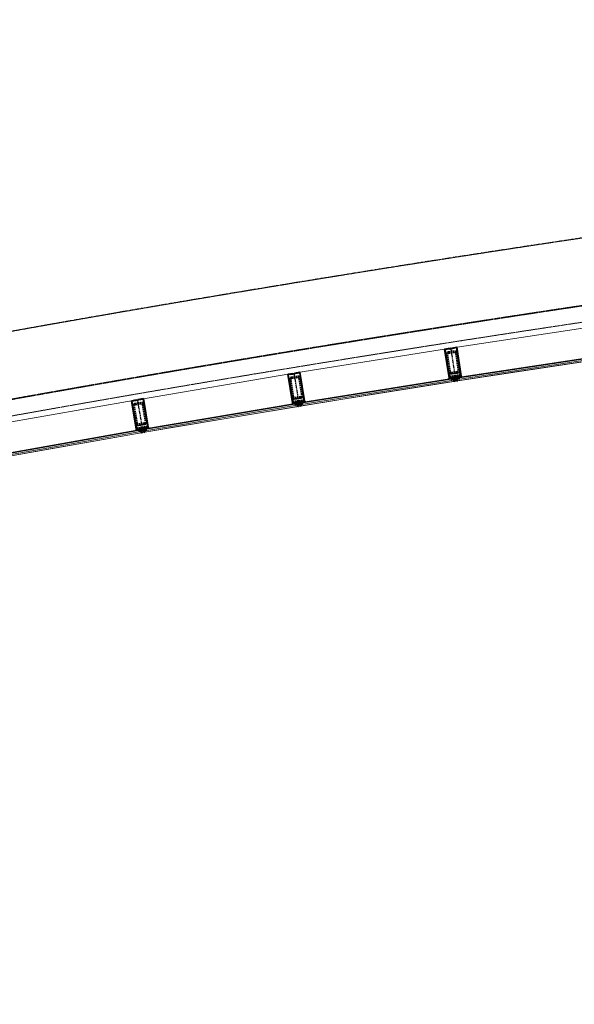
# Model space of a CAD drawing. Header units: millimetres. Extents: x 98667 to 994031, y -2704 to 533009.
# Tile 226 of 256: x 685894 to 690884, y 369300 to 378162. Entities that reach past the tile are written whole.
import ezdxf

# ---------------------------------------------------------------- set-up
doc = ezdxf.new("R2010")
doc.units = ezdxf.units.MM
for name, pattern in [('AP03000E0$0$CENTER', [50.8, 31.75, -6.35, 6.35, -6.35]), ('AP03000E0$0$HIDDEN', [9.525, 6.35, -3.175]), ('AP03000E0$0$HIDDENX2', [19.05, 12.7, -6.35]), ('sp00000g0$0$CENTER', [50.8, 31.75, -6.35, 6.35, -6.35])]:
    doc.linetypes.add(name, pattern=pattern)
for name, color, linetype, lineweight in [('AP03000E0$0$A-GLAZ-FULL-EXTR', 2, 'Continuous', 20), ('AP03000E0$0$A-GLAZ-MULL-EXTR', 3, 'Continuous', 35), ('AP03000E0$0$A-WALL-FNSH', 1, 'Continuous', 15)]:
    doc.layers.add(name, color=color, linetype=linetype, lineweight=lineweight)
doc.layers.add('AP03000E0$0$A-Slab Edge Guide', color=55, linetype='Continuous', lineweight=15, plot=False)
doc.layers.add('sp00000g0$0$S-GRID', color=1, linetype='sp00000g0$0$CENTER')

msp = doc.modelspace()

# ---------------------------------------------------------------- linework, layer by layer
at = {"color": 251, "linetype": 'AP03000E0$0$CENTER'}
for p, q in [((689771.9, 375205), (689818.2, 374908.6)), ((688361.4, 374978.8), (688410, 374682.8)), ((686952.7, 374741.5), (687003.7, 374445.9))]:
    msp.add_line(p, q, dxfattribs=at)
at = {"layer": 'AP03000E0$0$A-GLAZ-FULL-EXTR', "color": 251}
for p, q in [((689790.3, 375207.8), (691165.6, 375417.1)), ((689753.4, 375202.1), (688379.8, 374981.9)), ((691206.2, 375150.2), (689831, 374940.9)), ((689831.9, 374935), (691207.2, 375144.3)), ((691209, 375132.4), (689833.7, 374923.1)), ((689835.5, 374911.3), (691210.8, 375120.5)), ((686971.1, 374744.7), (688342.9, 374975.8)), ((688422.5, 374715.3), (689796.1, 374935.5)), ((689797.1, 374929.6), (688423.5, 374709.3)), ((688425.4, 374697.5), (689799, 374917.7)), ((689800.9, 374905.9), (688427.3, 374685.7)), ((689781.2, 374914.9), (689779.3, 374926.7)), ((689779.8, 374923.7), (689785.7, 374924.7)), ((689780.7, 374917.8), (689779.8, 374923.7)), ((689786.7, 374918.8), (689780.7, 374917.8)), ((689785.2, 374927.7), (689797.1, 374929.6)), ((689787.1, 374915.8), (689785.2, 374927.7)), ((689785.7, 374924.7), (689786.7, 374918.8)), ((689799, 374917.7), (689787.1, 374915.8)), ((689796.1, 374935.5), (689797.1, 374929.6)), ((689797.1, 374929.6), (689799, 374917.7)), ((689799, 374917.7), (689800.9, 374905.9)), ((689831, 374940.9), (689831.9, 374935)), ((689843.7, 374936.8), (689831.9, 374935)), ((689831.9, 374935), (689833.7, 374923.1)), ((689833.7, 374923.1), (689845.5, 374924.9)), ((689833.7, 374923.1), (689835.5, 374911.3)), ((689845.5, 374924.9), (689843.7, 374936.8)), ((689850.1, 374934.7), (689844.2, 374933.8)), ((689844.2, 374933.8), (689845.1, 374927.9)), ((689845.1, 374927.9), (689851, 374928.8)), ((689851.5, 374925.8), (689849.7, 374937.7)), ((689851, 374928.8), (689850.1, 374934.7)), ((686934.3, 374738.3), (685564.4, 374496.3)), ((688387.8, 374709.6), (687016, 374478.4)), ((687017, 374472.5), (688388.8, 374703.6)), ((688390.8, 374691.8), (687019, 374460.7)), ((687021, 374448.9), (688392.8, 374680)), ((688373, 374688.8), (688371, 374700.6)), ((688371.5, 374697.7), (688377.4, 374698.7)), ((688372.5, 374691.8), (688371.5, 374697.7)), ((688378.4, 374692.8), (688372.5, 374691.8)), ((688376.9, 374701.6), (688388.8, 374703.6)), ((688378.9, 374689.8), (688376.9, 374701.6)), ((688377.4, 374698.7), (688378.4, 374692.8)), ((688390.8, 374691.8), (688378.9, 374689.8)), ((688388.8, 374703.6), (688387.8, 374709.6)), ((688388.8, 374703.6), (688390.8, 374691.8)), ((688392.8, 374680), (688390.8, 374691.8)), ((688423.5, 374709.3), (688422.5, 374715.3)), ((688435.3, 374711.2), (688423.5, 374709.3)), ((688423.5, 374709.3), (688425.4, 374697.5)), ((688425.4, 374697.5), (688437.2, 374699.4)), ((688427.3, 374685.7), (688425.4, 374697.5)), ((688437.2, 374699.4), (688435.3, 374711.2)), ((688441.7, 374709.2), (688435.8, 374708.3)), ((688435.8, 374708.3), (688436.8, 374702.4)), ((688436.8, 374702.4), (688442.7, 374703.3)), ((688443.2, 374700.3), (688441.3, 374712.2)), ((688442.7, 374703.3), (688441.7, 374709.2)), ((685611.3, 374230.4), (686981.3, 374472.4)), ((686982.3, 374466.5), (685612.4, 374224.5)), ((685614.5, 374212.7), (686984.4, 374454.7)), ((686986.5, 374442.9), (685616.6, 374200.9)), ((686966.7, 374451.6), (686964.6, 374463.4)), ((686965.1, 374460.4), (686971, 374461.5)), ((686966.1, 374454.5), (686965.1, 374460.4)), ((686972.1, 374455.6), (686966.1, 374454.5)), ((686970.5, 374464.4), (686982.3, 374466.5)), ((686972.6, 374452.6), (686970.5, 374464.4)), ((686971, 374461.5), (686972.1, 374455.6)), ((686984.4, 374454.7), (686972.6, 374452.6)), ((686981.3, 374472.4), (686982.3, 374466.5)), ((686982.3, 374466.5), (686984.4, 374454.7)), ((686984.4, 374454.7), (686986.5, 374442.9)), ((687016, 374478.4), (687017, 374472.5)), ((687028.8, 374474.5), (687017, 374472.5)), ((687017, 374472.5), (687019, 374460.7)), ((687019, 374460.7), (687030.8, 374462.7)), ((687019, 374460.7), (687021, 374448.9)), ((687030.8, 374462.7), (687028.8, 374474.5)), ((687035.2, 374472.6), (687029.3, 374471.6)), ((687029.3, 374471.6), (687030.3, 374465.6)), ((687030.3, 374465.6), (687036.2, 374466.6)), ((687036.7, 374463.7), (687034.7, 374475.5)), ((687036.2, 374466.6), (687035.2, 374472.6))]:
    msp.add_line(p, q, dxfattribs=at)
at = {"layer": 'AP03000E0$0$A-GLAZ-FULL-EXTR', "color": 251, "linetype": 'Continuous'}
for p, q in [((689785.6, 374925.6), (689797.7, 374925.5)), ((689786.1, 374922.4), (689798.2, 374922.4)), ((689786.6, 374919.2), (689798.7, 374919.2)), ((689787.1, 374916.1), (689788.7, 374916.1)), ((689788.1, 374916), (689788.2, 374928.1)), ((689791.3, 374916.5), (689791.4, 374928.6)), ((689792, 374928.7), (689797.2, 374928.7)), ((689794.5, 374917), (689794.5, 374929.1)), ((689797.7, 374917.5), (689797.7, 374925.8)), ((689833.8, 374923.1), (689832, 374935)), ((689832.2, 374932.7), (689844.1, 374934.5)), ((689832.7, 374929.6), (689844.5, 374931.4)), ((689833.2, 374926.4), (689845, 374928.2)), ((689833.6, 374923.3), (689845.5, 374925.1)), ((689836.9, 374923.6), (689835.1, 374935.5)), ((689840.1, 374924.1), (689838.3, 374936)), ((689843.2, 374924.6), (689841.4, 374936.4)), ((688377.5, 374698.6), (688389.3, 374700.6)), ((688379.9, 374690), (688378, 374701.8)), ((688378, 374695.5), (688389.8, 374697.4)), ((688378.5, 374692.3), (688390.3, 374694.3)), ((688383.1, 374690.5), (688381.1, 374702.3)), ((688386.2, 374691), (688384.2, 374702.9)), ((688389.3, 374691.6), (688387.4, 374703.4)), ((688423.6, 374708.9), (688435.7, 374708.9)), ((688424.1, 374705.7), (688436.2, 374705.7)), ((688424.6, 374702.6), (688436.7, 374702.5)), ((688425.1, 374699.4), (688436.8, 374699.3)), ((688425.2, 374699), (688425.2, 374709.6)), ((688428.3, 374698), (688428.4, 374710.1)), ((688431.5, 374698.5), (688431.6, 374710.6)), ((688434.7, 374699), (688434.7, 374711.1)), ((686970.6, 374464), (686982.8, 374464)), ((686971.1, 374460.8), (686983.3, 374460.8)), ((686971.7, 374457.7), (686983.9, 374457.6)), ((686972.2, 374454.5), (686982.9, 374454.4)), ((686973.2, 374452.7), (686973.2, 374464.9)), ((686976.3, 374453.3), (686976.4, 374465.5)), ((686979.5, 374453.9), (686979.6, 374466.1)), ((686982.7, 374454.4), (686982.7, 374464.1)), ((687017.2, 374471.3), (687029, 374473.3)), ((687017.7, 374468.2), (687029.6, 374470.1)), ((687018.2, 374465), (687030.1, 374467)), ((687018.8, 374461.9), (687030.6, 374463.9)), ((687021.1, 374461), (687019.2, 374472.9)), ((687024.3, 374461.6), (687022.3, 374473.4)), ((687027.4, 374462.1), (687025.4, 374473.9)), ((687030.5, 374462.6), (687028.6, 374474.5))]:
    msp.add_line(p, q, dxfattribs=at)
msp.add_arc((717502.2, 197719), 179339.2, 89.995553, 114.847186, dxfattribs=at)
at = {"layer": 'AP03000E0$0$A-GLAZ-MULL-EXTR', "color": 251}
for p, q in [((689781.7, 375206.5), (689826.2, 375213.5)), ((689826.2, 375213.5), (689866.3, 374956.6)), ((689717.5, 375196.5), (689766.9, 375204.2)), ((689757.7, 374939.6), (689717.5, 375196.5)), ((689762.4, 375200.5), (689721, 375194)), ((689721, 375194), (689751.8, 374996.4)), ((689762.9, 375197.5), (689762.4, 375200.5)), ((689804.4, 375204), (689762.9, 375197.5)), ((689766.9, 375204.2), (689767.4, 375201.2)), ((689767.4, 375201.2), (689803.9, 375206.9)), ((689782.2, 375203.5), (689781.7, 375206.5)), ((689823.7, 375210), (689782.2, 375203.5)), ((689803.9, 375206.9), (689804.4, 375204)), ((689854.6, 375012.4), (689823.7, 375210)), ((688351.5, 374977.2), (688307.1, 374969.9)), ((688307.1, 374969.9), (688349.3, 374713.4)), ((688310.5, 374967.4), (688352, 374974.3)), ((688343, 374770.1), (688310.5, 374967.4)), ((688366.8, 374976.7), (688330.3, 374970.7)), ((688330.3, 374970.7), (688330.8, 374967.7)), ((688330.8, 374967.7), (688372.2, 374974.5)), ((688352, 374974.3), (688351.5, 374977.2)), ((688415.6, 374987.8), (688366.3, 374979.7)), ((688366.3, 374979.7), (688366.8, 374976.7)), ((688371.7, 374977.5), (688413.2, 374984.3)), ((688372.2, 374974.5), (688371.7, 374977.5)), ((688413.2, 374984.3), (688445.6, 374787)), ((688457.8, 374731.2), (688415.6, 374987.8)), ((689751.8, 374996.4), (689760.6, 374940.1)), ((689760.6, 374940.1), (689799.7, 374946.1)), ((689799.2, 374949.1), (689840.7, 374955.6)), ((689799.7, 374946.1), (689799.2, 374949.1)), ((689841.1, 374952.6), (689804.6, 374946.9)), ((689804.6, 374946.9), (689810.8, 374907.4)), ((689819.4, 374949.2), (689824.4, 374950)), ((689825.6, 374909.7), (689819.4, 374949.2)), ((689824.4, 374950), (689863.4, 374956.1)), ((689867.1, 374951.6), (689825.1, 374945.1)), ((689840.7, 374955.6), (689841.1, 374952.6)), ((689867.1, 374951.6), (689844.9, 374948.2)), ((689844.9, 374948.2), (689845.7, 374943.2)), ((689845.7, 374943.2), (689872.8, 374947.5)), ((689863.4, 374956.1), (689854.6, 375012.4)), ((689866.3, 374956.6), (689867.1, 374951.6)), ((689872.8, 374947.5), (689867.1, 374951.6)), ((689754.3, 374928.9), (689758.4, 374934.6)), ((689781.4, 374933.2), (689754.3, 374928.9)), ((689758.4, 374934.6), (689757.7, 374939.6)), ((689800.4, 374941.2), (689758.4, 374934.6)), ((689758.4, 374934.6), (689780.7, 374938.1)), ((689780.7, 374938.1), (689781.4, 374933.2)), ((689805.8, 374906.6), (689800.4, 374941.2)), ((689810.8, 374907.4), (689805.8, 374906.6)), ((689825.1, 374945.1), (689830.5, 374910.5)), ((689830.5, 374910.5), (689825.6, 374909.7)), ((688352.2, 374713.8), (688343, 374770.1)), ((688445.6, 374787), (688454.9, 374730.7)), ((686942.9, 374739.8), (686898.5, 374732.2)), ((686898.5, 374732.2), (686942.7, 374475.9)), ((686902, 374729.7), (686943.4, 374736.8)), ((686936, 374532.6), (686902, 374729.7)), ((686958.1, 374739.4), (686921.7, 374733.1)), ((686921.7, 374733.1), (686922.2, 374730.2)), ((686922.2, 374730.2), (686963.6, 374737.3)), ((686943.4, 374736.8), (686942.9, 374739.8)), ((687006.9, 374750.9), (686957.6, 374742.4)), ((686957.6, 374742.4), (686958.1, 374739.4)), ((686963.1, 374740.3), (687004.5, 374747.4)), ((686963.6, 374737.3), (686963.1, 374740.3)), ((687004.5, 374747.4), (687038.5, 374550.3)), ((687051.1, 374494.6), (687006.9, 374750.9)), ((688346, 374702.7), (688350.1, 374708.4)), ((688373.1, 374707.1), (688346, 374702.7)), ((688349.3, 374713.4), (688350.1, 374708.4)), ((688350.1, 374708.4), (688392, 374715.3)), ((688350.1, 374708.4), (688372.3, 374712.1)), ((688391.2, 374720.3), (688352.2, 374713.8)), ((688372.3, 374712.1), (688373.1, 374707.1)), ((688415.4, 374727.3), (688373.9, 374720.5)), ((688373.9, 374720.5), (688374.4, 374717.5)), ((688374.4, 374717.5), (688410.9, 374723.5)), ((688396.1, 374721.1), (688391.2, 374720.3)), ((688392, 374715.3), (688397.7, 374680.8)), ((688402.6, 374681.6), (688396.1, 374721.1)), ((688397.7, 374680.8), (688402.6, 374681.6)), ((688410.9, 374723.5), (688417.4, 374684)), ((688415.9, 374724.3), (688415.4, 374727.3)), ((688454.9, 374730.7), (688415.9, 374724.3)), ((688416.7, 374719.4), (688458.6, 374726.3)), ((688422.4, 374684.8), (688416.7, 374719.4)), ((688417.4, 374684), (688422.4, 374684.8)), ((688458.6, 374726.3), (688436.4, 374722.6)), ((688436.4, 374722.6), (688437.2, 374717.7)), ((688437.2, 374717.7), (688464.4, 374722.1)), ((688458.6, 374726.3), (688457.8, 374731.2)), ((688464.4, 374722.1), (688458.6, 374726.3)), ((686945.7, 374476.5), (686936, 374532.6)), ((687038.5, 374550.3), (687048.2, 374494.1)), ((686939.5, 374465.2), (686943.6, 374471)), ((686966.6, 374469.9), (686939.5, 374465.2)), ((686942.7, 374475.9), (686943.6, 374471)), ((686943.6, 374471), (686985.5, 374478.2)), ((686943.6, 374471), (686965.7, 374474.8)), ((686984.6, 374483.2), (686945.7, 374476.5)), ((686965.7, 374474.8), (686966.6, 374469.9)), ((687008.7, 374490.4), (686967.3, 374483.2)), ((686967.3, 374483.2), (686967.9, 374480.3)), ((686967.9, 374480.3), (687004.3, 374486.6)), ((686989.5, 374484), (686984.6, 374483.2)), ((686985.5, 374478.2), (686991.4, 374443.8)), ((686996.3, 374444.6), (686989.5, 374484)), ((686991.4, 374443.8), (686996.3, 374444.6)), ((687004.3, 374486.6), (687011.1, 374447.2)), ((687009.2, 374487.4), (687008.7, 374490.4)), ((687048.2, 374494.1), (687009.2, 374487.4)), ((687010.1, 374482.5), (687052, 374489.7)), ((687016, 374448), (687010.1, 374482.5)), ((687011.1, 374447.2), (687016, 374448)), ((687052, 374489.7), (687029.8, 374485.9)), ((687029.8, 374485.9), (687030.6, 374481)), ((687030.6, 374481), (687057.7, 374485.6)), ((687052, 374489.7), (687051.1, 374494.6)), ((687057.7, 374485.6), (687052, 374489.7))]:
    msp.add_line(p, q, dxfattribs=at)
at = {"layer": 'AP03000E0$0$A-GLAZ-MULL-EXTR', "color": 251, "linetype": 'AP03000E0$0$HIDDENX2'}
for p, q in [((689731, 375142.9), (689754.1, 374994.7)), ((689743.3, 375144.8), (689766.5, 374996.6)), ((689801.2, 375179.2), (689751.8, 375171.5)), ((689803.1, 375166.8), (689753.7, 375159.1)), ((689840.6, 375008.2), (689817.4, 375156.4)), ((689852.9, 375010.1), (689829.8, 375158.3)), ((688341.6, 374945.2), (688390.9, 374953.3)), ((689856.8, 374985.4), (689758, 374970)), ((689758, 374970), (689761.1, 374950.2)), ((689761.1, 374950.2), (689810.5, 374958)), ((689780.7, 374986.2), (689830.1, 374993.9)), ((689782.7, 374973.9), (689832.1, 374981.6)), ((689810.5, 374958), (689859.9, 374965.7)), ((689859.9, 374965.7), (689856.8, 374985.4)), ((688345.3, 374768.4), (688320.9, 374916.5)), ((688357.6, 374770.5), (688333.3, 374918.5)), ((688343.6, 374932.8), (688392.9, 374941)), ((688407.3, 374930.7), (688431.6, 374782.6)), ((688419.6, 374932.7), (688444, 374784.7)), ((688421.3, 374768.3), (688372, 374760.2)), ((686950.6, 374533.1), (686925.1, 374680.9)), ((686933.2, 374707.7), (686982.4, 374716.2)), ((686935.3, 374695.4), (686984.6, 374703.9)), ((686999, 374693.7), (687024.5, 374545.9)), ((687011.3, 374695.8), (687036.8, 374548)), ((688349.3, 374743.8), (688448, 374760)), ((688352.6, 374724), (688349.3, 374743.8)), ((688401.9, 374732.2), (688352.6, 374724)), ((688423.3, 374755.9), (688374, 374747.8)), ((688451.3, 374740.3), (688401.9, 374732.2)), ((688448, 374760), (688451.3, 374740.3)), ((686938.3, 374531), (686912.8, 374678.8)), ((686942.5, 374506.4), (687041.1, 374523.4)), ((686945.9, 374486.6), (686942.5, 374506.4)), ((687014.3, 374531.4), (686965.1, 374522.9)), ((687016.5, 374519.1), (686967.2, 374510.6)), ((687044.5, 374503.7), (686995.2, 374495.1)), ((687041.1, 374523.4), (687044.5, 374503.7)), ((686995.2, 374495.1), (686945.9, 374486.6))]:
    msp.add_line(p, q, dxfattribs=at)
at = {"layer": 'AP03000E0$0$A-GLAZ-MULL-EXTR', "color": 251, "linetype": 'Continuous'}
for p, q in [((689845.2, 374946.4), (689869.2, 374950.1)), ((689845.7, 374943.2), (689867.1, 374946.6)), ((689847.3, 374943.5), (689846.5, 374948.4)), ((689850.4, 374944), (689849.7, 374948.9)), ((689853.6, 374944.5), (689852.8, 374949.4)), ((689856.7, 374944.9), (689855.9, 374949.9)), ((689859.8, 374945.4), (689859.1, 374950.4)), ((689863, 374945.9), (689862.2, 374950.9)), ((689866.1, 374946.4), (689865.4, 374951.4)), ((689869.3, 374946.9), (689868.7, 374950.5)), ((689872.4, 374947.4), (689872.3, 374947.8)), ((689754.4, 374929.1), (689781.4, 374933.3)), ((689756.3, 374929.3), (689756, 374931.3)), ((689757, 374932.7), (689780.9, 374936.4)), ((689759.5, 374929.7), (689758.7, 374934.7)), ((689762.6, 374930.2), (689761.8, 374935.2)), ((689765.7, 374930.7), (689765, 374935.7)), ((689768.9, 374931.2), (689768.1, 374936.2)), ((689772, 374931.7), (689771.2, 374936.7)), ((689775.1, 374932.2), (689774.4, 374937.1)), ((689778.3, 374932.7), (689777.5, 374937.6)), ((689781.4, 374933.2), (689780.7, 374938.1)), ((688346.9, 374702.8), (688346.9, 374704)), ((688347.8, 374705.3), (688361.5, 374705.2)), ((688350.1, 374703.4), (688350.1, 374708.4)), ((688350.3, 374708.5), (688372.9, 374708.4)), ((688353.3, 374703.9), (688353.3, 374709)), ((688356.5, 374704.4), (688356.5, 374709.5)), ((688359.6, 374704.9), (688359.7, 374710)), ((688362.8, 374705.5), (688362.8, 374710.5)), ((688366, 374706), (688366, 374711)), ((688369.2, 374711.6), (688372.4, 374711.5)), ((688369.2, 374706.5), (688369.2, 374711.6)), ((688372.3, 374707), (688372.4, 374711.6)), ((688436.7, 374720.8), (688455.8, 374720.7)), ((688439.1, 374718), (688439.1, 374723.1)), ((688442.2, 374718.5), (688442.3, 374723.6)), ((688444.5, 374724), (688462, 374723.9)), ((688445.4, 374719), (688445.4, 374724.1)), ((688448.6, 374719.6), (688448.6, 374724.6)), ((688451.8, 374720.1), (688451.8, 374725.1)), ((688454.9, 374720.6), (688455, 374725.7)), ((688458.1, 374721.1), (688458.1, 374726.2)), ((688461.3, 374721.6), (688461.3, 374724.3)), ((686940.4, 374466.6), (686947.1, 374466.6)), ((686942.6, 374465.8), (686942.6, 374469.6)), ((686942.7, 374469.7), (686965.1, 374469.7)), ((686945.8, 374466.3), (686945.8, 374471.4)), ((686948.9, 374466.9), (686949, 374471.9)), ((686952.1, 374467.4), (686952.1, 374472.5)), ((686954.3, 374472.9), (686966.1, 374472.8)), ((686955.3, 374468), (686955.3, 374473)), ((686958.5, 374468.5), (686958.5, 374473.6)), ((686961.7, 374469.1), (686961.7, 374474.1)), ((686964.8, 374469.6), (686964.9, 374474.7)), ((687029.9, 374485.3), (687055, 374485.2)), ((687030.5, 374482.1), (687037, 374482.1)), ((687031.6, 374481.1), (687031.6, 374486.2)), ((687034.7, 374481.7), (687034.8, 374486.7)), ((687037.9, 374482.2), (687037.9, 374487.3)), ((687041.1, 374482.8), (687041.1, 374487.8)), ((687044.2, 374488.4), (687053.9, 374488.3)), ((687044.3, 374483.3), (687044.3, 374488.4)), ((687047.4, 374483.9), (687047.5, 374488.9)), ((687050.6, 374484.4), (687050.6, 374489.5)), ((687053.8, 374485), (687053.8, 374488.4)), ((687057, 374485.5), (687057, 374486.2))]:
    msp.add_line(p, q, dxfattribs=at)
at = {"layer": 'AP03000E0$0$A-GLAZ-MULL-EXTR', "color": 251, "linetype": 'AP03000E0$0$HIDDENX2'}
for centre, radius, start, end in [((689755.7, 375146.8), 25, 98.88001, 188.88001), ((689755.7, 375146.8), 12.5, 98.88001, 188.88001), ((689805.1, 375154.5), 25, 8.88001, 98.88001), ((689805.1, 375154.5), 12.5, 8.88001, 98.88001), ((688395, 374928.6), 25, 9.33564, 99.33564), ((689778.8, 374998.6), 25, 188.88001, 278.88001), ((689778.8, 374998.6), 12.5, 188.88001, 278.88001), ((689828.2, 375006.3), 12.5, 278.88001, 8.88001), ((689828.2, 375006.3), 25, 278.88001, 8.88001), ((688345.6, 374920.5), 25, 99.33564, 189.33564), ((688345.6, 374920.5), 12.5, 99.33564, 189.33564), ((688395, 374928.6), 12.5, 9.33564, 99.33564), ((688370, 374772.5), 25, 189.33564, 279.33564), ((688370, 374772.5), 12.5, 189.33564, 279.33564), ((688419.3, 374780.6), 12.5, 279.33564, 9.33564), ((688419.3, 374780.6), 25, 279.33564, 9.33564), ((686937.4, 374683.1), 25, 99.79127, 189.79127), ((686937.4, 374683.1), 12.5, 99.79127, 189.79127), ((686986.7, 374691.6), 25, 9.79127, 99.79127), ((686986.7, 374691.6), 12.5, 9.79127, 99.79127), ((686962.9, 374535.2), 25, 189.79127, 279.79127), ((686962.9, 374535.2), 12.5, 189.79127, 279.79127), ((687012.2, 374543.7), 12.5, 279.79127, 9.79127), ((687012.2, 374543.7), 25, 279.79127, 9.79127)]:
    msp.add_arc(centre, radius, start, end, dxfattribs=at)
at = {"layer": 'AP03000E0$0$A-GLAZ-MULL-EXTR', "color": 251}
for centre, start, end in [((689802.8, 374909.9), 36.94067, 160.81935), ((689802.9, 374908.9), 36.94067, 160.81935), ((689803.1, 374907.9), 36.94067, 160.81935), ((689803.3, 374906.9), 36.94067, 160.81935), ((689803.4, 374905.9), 36.94067, 160.81935), ((689803.6, 374904.9), 36.94067, 160.81935), ((689832.4, 374914.5), 36.94067, 160.81935), ((689832.6, 374913.5), 36.94067, 160.81935), ((689832.7, 374912.5), 36.94067, 160.81935), ((689832.9, 374911.5), 36.94067, 160.81935), ((689833, 374910.5), 36.94067, 160.81935), ((689833.2, 374909.6), 36.94067, 160.81935), ((688394.6, 374684), 37.3963, 161.27499), ((688394.8, 374683), 37.3963, 161.27499), ((688395, 374682), 37.3963, 161.27499), ((688395.1, 374681), 37.3963, 161.27499), ((688395.3, 374680.1), 37.3963, 161.27499), ((688395.4, 374679.1), 37.3963, 161.27499), ((688424.2, 374688.9), 37.3963, 161.27499), ((688424.4, 374687.9), 37.3963, 161.27499), ((688424.6, 374686.9), 37.3963, 161.27499), ((688424.7, 374685.9), 37.3963, 161.27499), ((688424.9, 374684.9), 37.3963, 161.27499), ((688425, 374683.9), 37.3963, 161.27499), ((686988.3, 374446.9), 37.85193, 161.73062), ((686988.5, 374446), 37.85193, 161.73062), ((686988.7, 374445), 37.85193, 161.73062), ((686988.8, 374444), 37.85193, 161.73062), ((686989, 374443), 37.85193, 161.73062), ((686989.2, 374442), 37.85193, 161.73062), ((687017.9, 374452), 37.85193, 161.73062), ((687018.1, 374451.1), 37.85193, 161.73062), ((687018.2, 374450.1), 37.85193, 161.73062), ((687018.4, 374449.1), 37.85193, 161.73062), ((687018.6, 374448.1), 37.85193, 161.73062), ((687018.7, 374447.1), 37.85193, 161.73062)]:
    msp.add_arc(centre, 2.83, start, end, dxfattribs=at)
at = {"layer": 'AP03000E0$0$A-Slab Edge Guide', "color": 251, "linetype": 'AP03000E0$0$HIDDEN'}
msp.add_arc((717516.1, 197695.6), 180466, 89.99998, 131.000008, dxfattribs=at)
at = {"layer": 'AP03000E0$0$A-WALL-FNSH', "color": 251, "linetype": 'AP03000E0$0$HIDDEN'}
for radius in [179866, 179861, 179716]:
    msp.add_arc((717516.1, 197695.6), radius, 89.99998, 131.000008, dxfattribs=at)
at = {"layer": 'sp00000g0$0$S-GRID', "color": 251}
msp.add_arc((717516.1, 197695.6), 180466, 90, 130.999989, dxfattribs=at)

doc.saveas('drawing.dxf')
